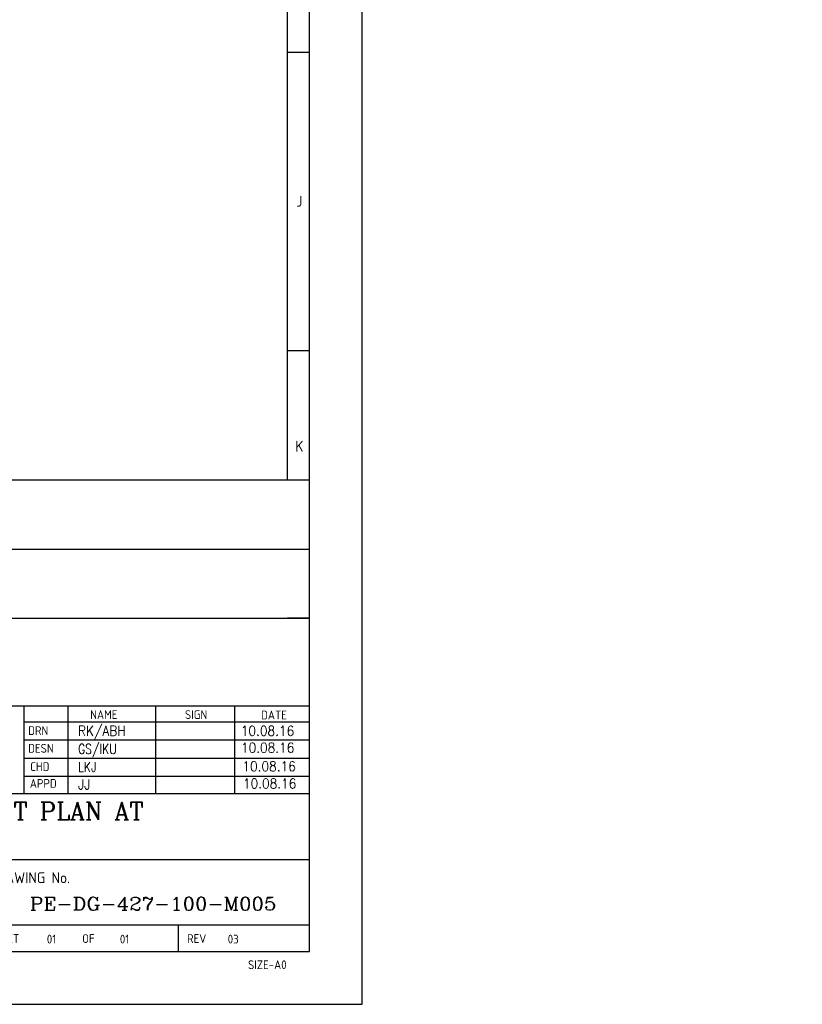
# Model space of a CAD drawing. Extents: x -11758 to 4934791, y -233543 to 1826789.
# Tile 77 of 107: x 166650 to 193381, y 203580 to 237235. Entities that reach past the tile are written whole.
import ezdxf
from ezdxf.enums import TextEntityAlignment as Align

# ---------------------------------------------------------------- set-up
doc = ezdxf.new("R2010")
doc.units = 0
doc.header["$LTSCALE"] = 800
doc.header["$MEASUREMENT"] = 0
doc.linetypes.add('CONTINOUS', pattern=[0])
doc.layers.get('0').update_dxf_attribs({"linetype": 'CONTINUOUS'})
doc.layers.add('FORMAT', color=7, linetype='CONTINUOUS')
doc.layers.add('T', color=3, linetype='CONTINUOUS', lineweight=15)
doc.layers.add('TEXT', color=3, linetype='CONTINUOUS', lineweight=15)
doc.styles.add('COMPLEX', font='complex')
doc.styles.add('ROMANC', font='romanc')
doc.styles.add('ROMANS', font='ISO9.shx', dxfattribs={"width": 0.8})
doc.styles.get("Standard").update_dxf_attribs({"font": 'ISO9'})

# ---------------------------------------------------------------- blocks, each defined once
blk = doc.blocks.new('A$C731D3036')
for p, q in [((-37.8, 265.66), (-37.8, 1816.5)), ((-37.8, 482.47), (-26.68, 482.47)), ((-37.8, 331.28), (-26.68, 331.28)), ((-593.64, 265.66), (-26.68, 265.66)), ((-593.64, 230.66), (-26.68, 230.66)), ((-593.64, 195.66), (-26.68, 195.66)), ((-26.68, 195.66), (-37.8, 195.66)), ((-593.64, 151.19), (-26.68, 151.19)), ((-171.15, 106.76), (-171.15, 151.19)), ((-148.92, 106.76), (-148.92, 151.19)), ((-104.45, 106.76), (-104.45, 151.19)), ((-64.43, 106.76), (-64.43, 151.19)), ((-171.15, 143.12), (-26.68, 143.12)), ((-171.15, 133.95), (-26.68, 133.95)), ((-171.15, 124.78), (-26.68, 124.78)), ((-171.15, 115.6), (-26.68, 115.6)), ((-749.28, 106.72), (-26.68, 106.72)), ((-438, 73.37), (-26.68, 73.37)), ((-26.68, 40.02), (-193.43, 40.02)), ((-93.19, 40.02), (-93.19, 26.74))]:
    blk.add_line(p, q)
for points in [[(0, 1869.86), (-2643.59, 1869.86), (-2643.59, 0), (0, 0)], [(-26.68, 1843.18), (-2616.91, 1843.18), (-2616.91, 26.68), (-26.68, 26.68)]]:
    blk.add_lwpolyline(points, close=True)
for s, p in [('J', (-31.82, 406.88)), ('K', (-31.82, 282.71))]:
    blk.add_text(s, height=5.56).set_placement(p, align=Align.MIDDLE)
for s, height, p in [('NAME', 4.447, (-137.73, 144.55)), ('SIGN', 4.447, (-89.75, 144.55)), ('DATE', 4.447, (-51.21, 144.33)), ('DRN', 4.447, (-169.13, 136.44)), ('DESN', 4.447, (-169.13, 127.46)), ('CHD', 4.447, (-168.12, 118.2)), ('APPD', 4.447, (-168.3, 109.7)), ('DRAWING No.', 5.5584, (-189.13, 61.36)), ('SHEET', 4.447, (-189.13, 31.08)), ('01', 4.447, (-159.69, 30.8)), ('OF', 4.447, (-141.79, 31.08)), ('01', 4.447, (-122.71, 30.8)), ('REV', 4.447, (-88.7, 31.08)), ('SIZE-A0', 4.447, (-57.81, 17.82))]:
    blk.add_text(s, height=height).set_placement(p)

msp = doc.modelspace()

# ---------------------------------------------------------------- block references
at = {"color": 1, "linetype": 'CONTINOUS', "lineweight": 15, "xscale": 67.46500254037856, "yscale": 67.46500254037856, "zscale": 67.46500254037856}
msp.add_blockref('A$C731D3036', (178350, 203580.5), dxfattribs=at)

# ---------------------------------------------------------------- texts
msp.add_text('03', height=300).set_placement((173755.6, 205658.5))
at = {"layer": 'FORMAT', "color": 4, "style": 'ROMANC'}
for s, width, p in [('RK/ABH', 0.9, (168645.7, 212761.2)), ('GS/IKU', 0.8, (168645.7, 212142.5)), ('LKJ', 0.8, (168645.7, 211523.7)), ('JJ', 0.9, (168645.7, 210924.5))]:
    msp.add_text(s, height=337.5, dxfattribs=dict(at, width=width)).set_placement(p)
at = {"layer": 'FORMAT', "color": 4}
for s, height, style, width, p in [('10.08.16', 337.5, 'ROMANC', 0.9, (175114.9, 212758.3)), ('10.08.16', 337.5, 'ROMANC', 0.9, (175118.8, 212183.9)), ('10.08.16', 337.5, 'ROMANC', 0.9, (175170.3, 211546.8)), ('10.08.16', 337.5, 'ROMANC', 0.9, (175186.8, 210958)), ('PE-DG-427-100-M005', 450, 'COMPLEX', 1.1, (171205.6, 206793.7))]:
    msp.add_text(s, height=height, dxfattribs=dict(at, style=style, width=width)).set_placement(p, align=Align.CENTER)
at = {"layer": 'T', "insert": (104556.9, 225111.3), "char_height": 400, "width": 5702.174, "attachment_point": 1, "style": 'ROMANC'}
msp.add_mtext('\\pi403.47; ROOF OF AHU \\P\\pi346.33;ROOM AT 27.0M', dxfattribs=at)
at = {"layer": 'TEXT', "style": 'ROMANC'}
msp.add_text('T.G. HALL EQUIPMENT LAYOUT PLAN AT ', height=600, dxfattribs=at).set_placement((154118.5, 209884.1))
at = {"layer": 'TEXT', "char_height": 450, "attachment_point": 1, "style": 'ROMANS'}
for s, insert, width in [('\\pi229.15;COLUMNS TO BE RAISED UPTO \\P\\pi1437.7;33.0M FOR PROVIDING \\P\\pi417.72;SUPPORTING STRUCTURE FOR  \\P\\pi512.01;CRITICAL PIPING AND POWER \\P\\pi2629.1;CYCLE PIPING', (85178.7, 236598.7), 8892.585), ('\\pi-450,l450;{\\Fromans|c0;1. ALL DIMENSIONS ARE IN MM & ELEVATIONS IN METERS UNLESS STATED OTHERWISE. \\P\\pi-900,l900;2. ALL ELEVATIONS ARE WITH RESPECT TO TG HALL 0.0M WHICH CORRESPONDS TO    RL(+)219.0M  \\P3. ALL CIVIL DETAILS SUCH AS DOORS/WALLS/CLADDINGS/OPENINGS/TOILETS/ STAIRCASES/LIFT ETC. ARE INDICATIVE ONLY & FOR EXACT DETAILS REFER CIVIL/ARCHITECTURE DRAWINGS. \\P4. CIVIL TO PROVIDE 2NOs. EPS (TOS) 250MM WIDEx13800MM LONG FOR HPH-5, 250MM WIDEx16300MM LONG FOR HPH-6 FOR MOVEMENT OF HP.HEATERS AS PER LOCATION SHOWN IN THE DWG. }', (139240.4, 233422.1), 25083.616)]:
    msp.add_mtext(s, dxfattribs=dict(at, insert=insert, width=width))
at = {"layer": 'TEXT', "color": 4, "insert": (93858.4, 222589.9), "char_height": 400, "width": 1742.273, "attachment_point": 1, "style": 'ROMANS'}
msp.add_mtext('\\pi215.9;DMCW  \\P\\pi292.09;TANK \\P\\pi64.47;{\\H0.875x;10 Cu.M}', dxfattribs=at)

doc.saveas('drawing.dxf')
